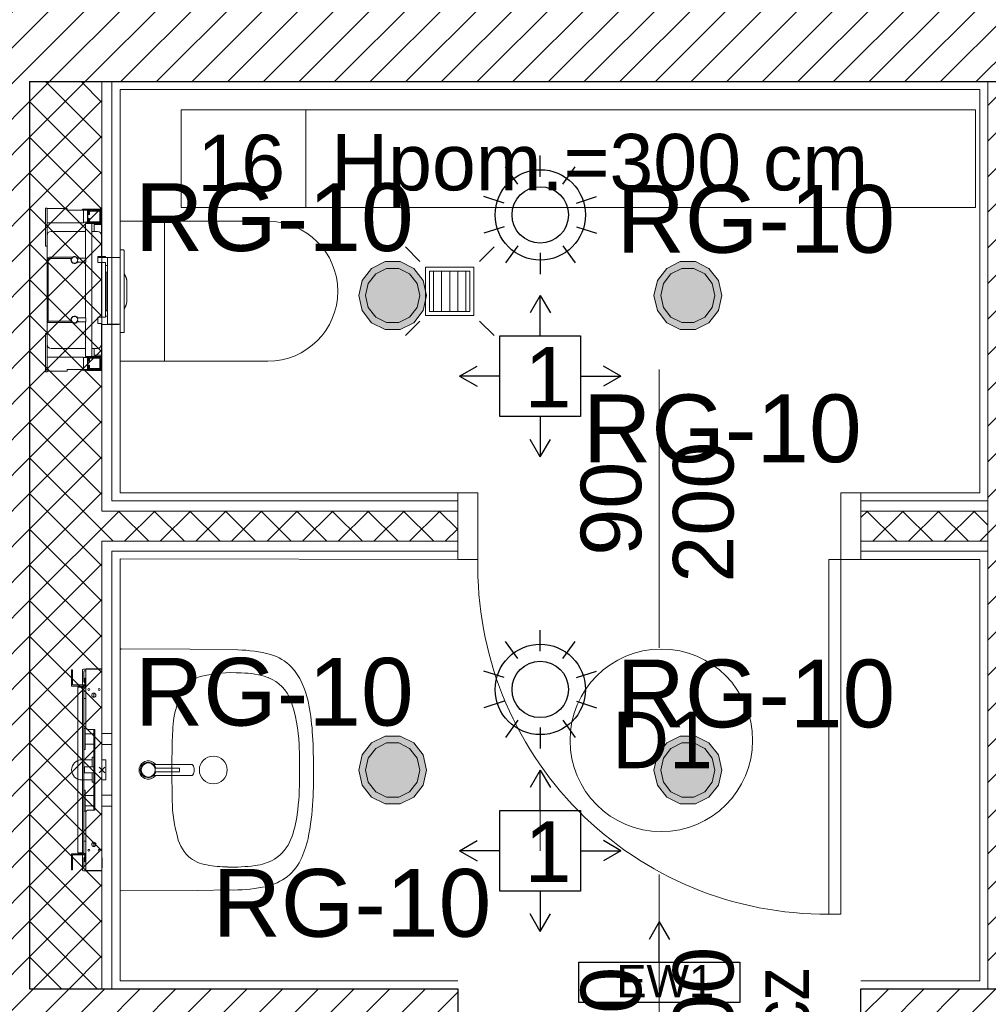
# Model space of a CAD drawing. Header units: metres. Extents: x -29 to 15534, y -4326 to 1447.
# Tile 33 of 48: x 12071 to 12312, y -1369 to -1124. Entities that reach past the tile are written whole.
import ezdxf
from ezdxf.enums import TextEntityAlignment as Align

# ---------------------------------------------------------------- set-up
doc = ezdxf.new("R2010")
doc.units = ezdxf.units.M
doc.header["$MEASUREMENT"] = 0
doc.linetypes.add('DOT', pattern=[6.35, 0, -6.35])
doc.layers.get('0').update_dxf_attribs({"color": 8})
for name, color, linetype, lineweight in [('#elektryczne', 7, 'Continuous', 20), ('A_DRZWI', 8, 'Continuous', 5), ('A_HACZE', 8, 'Continuous', 5), ('A_OZACZENIE DRZWI', 8, 'Continuous', 13), ('A_OZNACZENIA OKIEN', 8, 'Continuous', 13), ('A_PROJEKTOWANE ŚCIANY MUROWANE NOŚNE', 8, 'Continuous', 30), ('A_SCIANY DZIALOWE', 8, 'Continuous', 15), ('A_SCIANY DZIALOWE GK', 8, 'Continuous', 5), ('A_TABELKI POM.', 8, 'Continuous', 20), ('A_TYNK', 8, 'Continuous', 5), ('A_WYMIARY WEWNETRZNE', 8, 'Continuous', 18), ('A_WYPOSAZENIE', 8, 'Continuous', 5), ('A_WYPOSAŻENIE SANITARNE', 8, 'Continuous', 5), ('EB_obwody', 8, 'Continuous', 13), ('EB_oprawy awaryjne', 40, 'Continuous', 30), ('EB_oświetlenie sprzęt', 1, 'Continuous', 30), ('GEB-BEZUG', 8, 'Continuous', 25)]:
    doc.layers.add(name, color=color, linetype=linetype, lineweight=lineweight)
for name, color, linetype in [('A_PPOŻ', 8, 'Continuous'), ('rexp_Lum_Custom_Labels', 7, 'Continuous'), ('rexp_Lum_Labels', 7, 'Continuous'), ('rexp_Oprawy', 7, 'Continuous')]:
    doc.layers.add(name, color=color, linetype=linetype)
doc.styles.add('ARIAL', font='arial.ttf')
doc.styles.add('m1_romans', font='romans.shx', dxfattribs={"width": 0.8})
doc.styles.add('opisy okien', font='txt', dxfattribs={"height": 15})
doc.styles.get("Standard").update_dxf_attribs({"font": 'txt.shx'})
pattern_1 = [(135, (14464.78, -9e-13), (-4.419417, -4.419417), []), (225, (14464.78, -9e-13), (4.419417, -4.419417), [])]

# ---------------------------------------------------------------- blocks, each defined once
blk = doc.blocks.new('kratka ściekowa')
at = {"layer": 'A_WYPOSAŻENIE SANITARNE'}
for p, q in [((-5, 4), (5, 4)), ((-5, 2), (5, 2)), ((-5, 0), (5, 0)), ((-5, -2), (5, -2)), ((-5, -4), (5, -4))]:
    blk.add_line(p, q, dxfattribs=at)
at = {"layer": 'A_WYPOSAŻENIE SANITARNE', "lineweight": 5}
for points in [[(-11, 11), (-7.41, 7.41)], [(11, 11), (7.41, 7.41)], [(-6, 6), (-6, -6), (6, -6), (6, 6), (-6, 6)], [(-11, -11), (-7.41, -7.41)], [(11, -11), (7.41, -7.41)]]:
    blk.add_lwpolyline(points, dxfattribs=at)
blk.add_lwpolyline([(-5, 5), (-5, -5), (5, -5), (5, 5)], close=True, dxfattribs=at)
blk = doc.blocks.new('stelarz pod wc')
at = {"layer": 'A_WYPOSAŻENIE SANITARNE', "lineweight": 9}
for p, q in [((-13.55, 20.02), (-13.55, 10.52)), ((-8.75, 20.02), (-13.55, 20.02)), ((-13.5, 20), (-13.5, 16.5)), ((-10, 20), (-13.5, 20)), ((-13.35, 19.85), (-13.35, 16.65)), ((-10.15, 19.85), (-13.35, 19.85)), ((-13.3, 19.7), (-13.3, 16.7)), ((-10.3, 19.7), (-13.3, 19.7)), ((-10.3, 18.7), (-10.3, 19.7)), ((-10.15, 16.65), (-10.15, 19.85)), ((-10, 16.5), (-10, 20)), ((-9, 19.75), (-10, 19.75)), ((-9, 19.75), (-9, 16.65)), ((-9, 19.75), (-5, 19.75)), ((-8.75, 19.75), (-8.75, 20.02)), ((-5, 20.15), (0, 20.15)), ((-5, 19.75), (-5, 20.15)), ((0.4, 20.3), (0, 20.3)), ((0, 20.3), (0, 10.8)), ((0.4, 20.3), (0.4, 10.8)), ((-13.1, 19.5), (-10.5, 19.5)), ((-13.1, 16.9), (-13.1, 19.5)), ((-10.5, 19.5), (-10.5, 18.7)), ((-10.5, 18.7), (-10.3, 18.7)), ((-10.5, 17.7), (-10.5, 16.9)), ((-10.3, 17.7), (-10.5, 17.7)), ((-10.3, 16.7), (-10.3, 17.7)), ((-13.5, 16.5), (-10, 16.5)), ((-13.5, 16.2), (-13.5, 16.5)), ((-13.5, 13.5), (-13.5, 16.2)), ((-11.7, 16.2), (-13.5, 16.2)), ((-13.35, 16.65), (-10.15, 16.65)), ((-13.3, 16.7), (-10.3, 16.7)), ((-10.5, 16.9), (-13.1, 16.9)), ((-11.7, 14.5), (-11.7, 16.5)), ((-11.1, -16.5), (-11.1, 16.5)), ((-9, 16.75), (-10, 16.75)), ((-9.5, 16.5), (-10, 16.5)), ((-9.5, 7.9), (-9.5, 16.5)), ((-9, 16.65), (0, 16.65)), ((0, 16.65), (0, 15.5)), ((0, 13.5), (0, 15.5)), ((-13.5, 8.3), (-13.5, 13.5)), ((-12.5, 14.5), (-11.1, 14.5)), ((-9.5, 14.5), (-1, 14.5)), ((0, 13.5), (0, 7.6)), ((-18.1, 9.94), (-18.9, 9.94)), ((-18.1, 9.91), (-18.1, 9.94)), ((-18.1, 9.91), (-18.1, 9.11)), ((-13.55, 10.52), (-13.5, 10.52)), ((0.4, 10.8), (0, 10.8)), ((-19.1, 9.71), (-19.1, 9.74)), ((-19.1, 9.11), (-19.1, 9.71)), ((-19.1, -9.79), (-19.1, 9.11)), ((-18.1, -9.79), (-18.1, 9.11)), ((-17.67, 7.99), (-18.1, 7.99)), ((-17.63, 8.02), (-17.68, 7.97)), ((-12.6, 8.02), (-17.63, 8.02)), ((-17.63, 8.02), (-17.63, 7.97)), ((-15, 7.96), (-15, 7.97)), ((-15, 7.96), (-15, 7.66)), ((-15, -8.35), (-15, 7.66)), ((-14.5, 8.3), (-13.5, 8.3)), ((-14.5, 8.02), (-14.5, 8.3)), ((-12.6, 8.3), (-13.5, 8.3)), ((-13.5, 8.3), (-13.5, 8.02)), ((-12.6, 6.8), (-12.6, 8.3)), ((-9.6, 7.9), (-9.6, 6.9)), ((-7.81, 7.9), (-9.6, 7.9)), ((-6.2, 8.1), (-6.2, 8.07)), ((-0.5, 8.1), (-6.2, 8.1)), ((-6.2, 7.93), (-6.2, 7.8)), ((-6.2, 7.8), (-6.11, 7.8)), ((-5.99, 7.8), (-0.3, 7.8)), ((-0.3, 7.8), (-0.3, -7.8)), ((0, -7.6), (0, 7.6)), ((-15, 6.02), (-14.5, 6.02)), ((-14.5, -6.8), (-14.5, 6.8)), ((-14.5, 6.8), (-13.5, 6.8)), ((-13.5, 6.8), (-12.6, 6.8)), ((-13.5, -6.8), (-13.5, 6.8)), ((-9.6, 6.9), (-7.81, 6.9)), ((-9.5, -6.9), (-9.5, 6.9)), ((-14.8, 4.43), (-15, 4.43)), ((-14.5, 4.43), (-14.8, 4.43)), ((-14.8, 4.43), (-14.8, -5.17)), ((-14.8, 4.43), (-14.8, -5.17)), ((-19.8, 1.8), (-19.8, 1.87)), ((-19.8, 1.77), (-19.8, 1.8)), ((-19.8, -2.52), (-19.8, 1.77)), ((-19.8, -2.55), (-19.8, -2.52)), ((-19.8, -2.61), (-19.8, -2.55)), ((-15, -5.17), (-14.8, -5.17)), ((-14.5, -6.55), (-15, -6.55)), ((-14.8, -5.17), (-14.5, -5.17)), ((-14.5, -6.8), (-13.5, -6.8)), ((-13.5, -6.8), (-12.6, -6.8)), ((-12.6, -8.3), (-12.6, -6.8)), ((-9.6, -7.9), (-9.6, -6.9)), ((-9.6, -6.9), (-7.81, -6.9)), ((-15, -8.49), (-18.1, -8.49)), ((-15, -8.53), (-18.1, -8.53)), ((-17.75, -8.53), (-17.73, -8.55)), ((-17.73, -8.53), (-17.73, -8.55)), ((-17.73, -8.55), (-13.5, -8.55)), ((-15, -8.35), (-15, -8.49)), ((-15, -8.49), (-15, -8.53)), ((-13.5, -13.5), (-13.5, -8.3)), ((-12.6, -8.3), (-13.5, -8.3)), ((-7.81, -7.9), (-9.6, -7.9)), ((-9.5, -16.5), (-9.5, -7.9)), ((-6.11, -7.8), (-6.2, -7.8)), ((-6.2, -7.8), (-6.2, -7.93)), ((-6.2, -8.07), (-6.2, -8.1)), ((-6.2, -8.1), (-0.5, -8.1)), ((-0.3, -7.8), (-5.99, -7.8)), ((0, -7.6), (0, -13.5)), ((-19.1, -10.39), (-19.1, -9.79)), ((-18.1, -10.59), (-18.9, -10.59)), ((-18.1, -9.79), (-18.1, -10.59)), ((0.4, -10.8), (0, -10.8)), ((0, -10.8), (0, -20.3)), ((0.4, -10.8), (0.4, -20.3)), ((-13.5, -16.2), (-13.5, -13.5)), ((-11.1, -14.5), (-12.5, -14.5)), ((-11.7, -16.5), (-11.7, -14.5)), ((-1, -14.5), (-9.5, -14.5)), ((0, -15.5), (0, -13.5)), ((-13.5, -16.2), (-11.7, -16.2)), ((-13.5, -16.5), (-13.5, -16.2)), ((-13.5, -16.5), (-13.5, -20)), ((-10, -16.5), (-13.5, -16.5)), ((-13.35, -16.65), (-13.35, -19.85)), ((-10.15, -16.65), (-13.35, -16.65)), ((-13.3, -16.7), (-13.3, -19.7)), ((-10.3, -16.7), (-13.3, -16.7)), ((-13.1, -19.5), (-13.1, -16.9)), ((-13.1, -16.9), (-10.5, -16.9)), ((-10.5, -16.9), (-10.5, -17.7)), ((-10.3, -17.7), (-10.3, -16.7)), ((-10.15, -19.85), (-10.15, -16.65)), ((-9.5, -16.5), (-10, -16.5)), ((-10, -20), (-10, -16.5)), ((-9, -16.75), (-10, -16.75)), ((-9, -16.65), (0, -16.65)), ((-9, -19.75), (-9, -16.65)), ((0, -15.5), (0, -16.65)), ((-10.5, -19.5), (-13.1, -19.5)), ((-10.5, -17.7), (-10.3, -17.7)), ((-10.5, -18.7), (-10.5, -19.5)), ((-10.3, -18.7), (-10.5, -18.7)), ((-10.3, -19.7), (-10.3, -18.7)), ((-13.5, -20), (-10, -20)), ((-13.35, -19.85), (-10.15, -19.85)), ((-13.3, -19.7), (-10.3, -19.7)), ((-9, -19.75), (-10, -19.75)), ((-9.7, -19.75), (-10, -19.75)), ((-10, -20), (-9.95, -20)), ((-9.95, -20), (-9.7, -19.75)), ((-9.85, -19.9), (-8.7, -19.9)), ((-9, -19.75), (-5, -19.75)), ((-8.7, -19.9), (-8.7, -19.75)), ((-5, -19.75), (-5, -20.15)), ((-5, -20.15), (0, -20.15)), ((0.4, -20.3), (0, -20.3))]:
    blk.add_line(p, q, dxfattribs=at)
at = {"layer": 'A_WYPOSAŻENIE SANITARNE', "lineweight": 9, "flags": 128}
blk.add_lwpolyline([(-19.8, -2.55), (-19.8, -2.57), (-19.8, -2.59)], dxfattribs=at)
at = {"layer": 'A_WYPOSAŻENIE SANITARNE', "lineweight": 9}
for centre, radius, start, end in [((-12.5, 13.5), 1, 90, 180), ((-1, 13.5), 1, 0, 90), ((-18.9, 9.74), 0.2, 89.9998, 179.9999), ((-7.81, 7.6), 0.3, 45.0482, 90), ((-6.8, 7.4), 0.9, 48.1897, 152.734), ((-6.8, 7.4), 0.8, 41.4096, 30), ((-6.8, 7.4), 0.9, 207.266, 26.3878), ((-0.5, 7.6), 0.5, 0, 90), ((-7.81, 7.2), 0.3, 270, 314.9518), ((-15.8, 1.87), 4, 145.5885, 180), ((-16.39, 1.83), 3.41, 142.6467, 180.5225), ((-16.41, 1.8), 3.39, 142.5127, 180.557), ((-16.39, -2.55), 3.41, 179.4571, 217.3947), ((-15.8, -2.61), 4, 180, 180.6505), ((-15.8, -2.61), 4, 183.5283, 214.4115), ((-16.76, -2.8), 2.99, 191.7106, 218.4469), ((-7.81, -7.2), 0.3, 45.0482, 90), ((-6.8, -7.4), 0.9, 333.6122, 152.734), ((-6.8, -7.4), 0.8, 330, 318.5904), ((-7.81, -7.6), 0.3, 270, 314.9518), ((-6.8, -7.4), 0.9, 207.266, 311.8103), ((-0.5, -7.6), 0.5, 270, 0), ((-18.9, -10.39), 0.2, 179.9998, 270.0006), ((-12.5, -13.5), 1, 180, 270), ((-1, -13.5), 1, 270, 0)]:
    blk.add_arc(centre, radius, start, end, dxfattribs=at)
blk = doc.blocks.new('Einfügepunkt')
at = {"layer": 'GEB-BEZUG'}
for p, q in [((-7.1, -7.1), (7.1, 7.1)), ((-7.1, 7.1), (7.1, -7.1))]:
    blk.add_line(p, q, dxfattribs=at)
blk = doc.blocks.new('A$C2D8211EF')
at = {"layer": 'A_WYPOSAŻENIE SANITARNE', "ltscale": 25}
for p, q in [((0, 24.95), (3.95, 24.95)), ((0, -24.95), (0, 24.95)), ((0.35, 25.05), (0.82, 25.05)), ((0.82, 25.05), (2.38, 25.05)), ((0.82, 24.95), (0.82, 25.05)), ((2.38, 25.05), (2.38, 24.95)), ((2.38, 25.05), (3.65, 25.05)), ((3.83, 25), (4.6, 25)), ((3.95, 24.95), (3.95, 10.4)), ((4, 24.7), (4, 21.4)), ((4, 24.6), (4.2, 24.6)), ((4.85, 24.75), (4.85, 21.05)), ((7.25, 24.3), (7.25, 24.8)), ((7.25, 24.8), (7.5, 24.8)), ((7.5, 24.8), (7.5, 24.3)), ((-0.1, 21.8), (-0.1, 24.3)), ((-0.1, 24.3), (0, 24.3)), ((4.2, 22.77), (4, 22.77)), ((4.2, 21.17), (4.2, 22.77)), ((4.45, 24.35), (4.45, 21.85)), ((7.5, 24.3), (7.25, 24.3)), ((7.25, 24.3), (7.25, 21.05)), ((7.5, 20.8), (7.5, 24.3)), ((-0.1, 21.8), (0, 21.8)), ((3.96, 21.05), (3.95, 21.05)), ((4.25, 20.75), (3.95, 20.75)), ((4, 21.4), (4, 21.17)), ((4.25, 20.95), (4.13, 20.95)), ((7.25, 21.05), (4.18, 21.05)), ((4.7, 20.95), (4.25, 20.95)), ((4.25, 20.95), (4.25, 20.75)), ((4.25, 20.75), (4.5, 20.75)), ((4.5, 20.75), (4.5, 20.62)), ((4.5, 20.62), (4.5, 8.86)), ((4.8, 20.55), (4.53, 20.55)), ((4.7, 20.75), (4.7, 20.95)), ((4.7, 20.8), (7.5, 20.8)), ((4.7, 20.62), (4.7, 20.75)), ((4.8, 20.55), (4.8, 20.55)), ((4.8, 20.55), (6, 20.55)), ((4.8, -20.55), (4.8, 20.55)), ((4.85, 20.8), (4.85, 20.55)), ((6, -20.55), (6, 20.55)), ((2, 17.97), (2, 19.02)), ((2.39, 18.15), (2, 18.15)), ((4.5, 17.7), (3.95, 17.7)), ((3.55, 10), (1.75, 10)), ((1.75, 10), (1.75, -10)), ((2, -10), (2, 10)), ((4.15, 10.25), (4.15, 5.05)), ((4.5, 10.25), (4.15, 10.25)), ((-2.5, 9), (-2.5, 6.3)), ((-2.5, 9), (0, 9)), ((4.15, 8.95), (2, 8.95)), ((4.5, 6.44), (4.5, 8.86)), ((-2.5, 6.3), (0, 6.3)), ((4.15, 6.35), (2, 6.35)), ((4.5, 5.05), (4.15, 5.05)), ((4.5, 6.44), (4.5, -6.44)), ((-1, -2.51), (-1, 2.51)), ((-1, 2.51), (0, 2.51)), ((2.4, 3.04), (2, 3.04)), ((2.4, 0.75), (2.4, 3.04)), ((2.4, 2.51), (3.98, 2.51)), ((3.98, 2.51), (4.5, 2.51)), ((4.49, 2.51), (4.99, 2.51)), ((2, 0.75), (4.1, 0.75)), ((4.1, 0.75), (4.3, 0.75)), ((4.3, 0.75), (4.3, 0.2)), ((4.5, 0.75), (4.3, 0.75)), ((4.5, 0.2), (4.3, 0.2)), ((4.3, 0.2), (4.3, -0.2)), ((4.1, -0.75), (2, -0.75)), ((2.4, -3.15), (2.4, -0.75)), ((4.3, -0.75), (4.1, -0.75)), ((4.3, -0.2), (4.5, -0.2)), ((4.3, -0.2), (4.3, -0.75)), ((4.3, -0.75), (4.5, -0.75)), ((-1, -2.51), (0, -2.51)), ((2.4, -3.15), (2, -3.15)), ((2.4, -2.51), (3.98, -2.51)), ((4.5, -2.51), (3.98, -2.51)), ((4.99, -2.51), (4.49, -2.51)), ((-2.5, -6.3), (-2.5, -9)), ((-2.5, -6.3), (0, -6.3)), ((4.15, -6.35), (2, -6.35)), ((4.15, -5.05), (4.15, -10.25)), ((4.5, -5.05), (4.15, -5.05)), ((4.5, -8.86), (4.5, -6.44)), ((-2.5, -9), (0, -9)), ((4.15, -8.95), (2, -8.95)), ((4.5, -8.86), (4.5, -20.62)), ((1.75, -10), (3.55, -10)), ((3.95, -10.4), (3.95, -24.95)), ((4.5, -10.25), (4.15, -10.25)), ((2, -19.03), (2, -17.98)), ((2.39, -18.15), (2, -18.15)), ((4.5, -17.7), (3.95, -17.7)), ((4.25, -20.75), (3.95, -20.75)), ((3.95, -21.05), (3.96, -21.05)), ((4, -21.17), (4, -21.4)), ((4, -24.7), (4, -21.4)), ((4.25, -20.95), (4.13, -20.95)), ((4.18, -21.05), (7.25, -21.05)), ((4.2, -22.78), (4.2, -21.17)), ((4.25, -20.75), (4.5, -20.75)), ((4.25, -20.95), (4.25, -20.75)), ((4.25, -20.95), (4.7, -20.95)), ((4.45, -24.35), (4.45, -21.85)), ((4.5, -20.62), (4.5, -20.75)), ((4.53, -20.55), (4.8, -20.55)), ((4.7, -20.75), (4.7, -20.62)), ((4.7, -20.95), (4.7, -20.75)), ((7.5, -20.8), (4.7, -20.8)), ((4.8, -20.55), (4.8, -20.55)), ((6, -20.55), (4.8, -20.55)), ((4.85, -20.8), (4.85, -20.55)), ((4.85, -24.75), (4.85, -21.05)), ((7.25, -21.05), (7.25, -24.3)), ((7.5, -24.3), (7.5, -20.8)), ((4, -22.78), (4.2, -22.78)), ((7.25, -24.8), (7.25, -24.3)), ((7.25, -24.3), (7.5, -24.3)), ((7.5, -24.3), (7.5, -24.8)), ((3.95, -24.95), (0, -24.95)), ((0.35, -25.05), (0.82, -25.05)), ((0.82, -24.95), (0.82, -25.05)), ((0.82, -25.05), (2.38, -25.05)), ((2.38, -25.05), (2.38, -24.95)), ((2.38, -25.05), (3.65, -25.05)), ((3.83, -25), (4.6, -25)), ((4, -24.6), (4.2, -24.6)), ((7.5, -24.8), (7.25, -24.8))]:
    blk.add_line(p, q, dxfattribs=at)
for centre, radius in [((0.65, 19.95), 0.235), ((3.25, 19.95), 0.235), ((2, 18.5), 0.525), ((2, -18.5), 0.525), ((0.65, -19.95), 0.235), ((3.25, -19.95), 0.235)]:
    blk.add_circle(centre, radius, dxfattribs=at)
for centre, radius, start, end in [((0.35, 24.7), 0.35, 90, 134.4153), ((3.65, 24.7), 0.35, 45.5847, 90), ((3.65, 24.7), 0.35, 0, 31.0027), ((4.2, 24.35), 0.25, 0, 90), ((4.6, 24.75), 0.25, 0, 90), ((3.65, 21.4), 0.35, 328.9973, 0), ((3.8, 21.17), 0.2, 318.5904, 0), ((3.8, 21.17), 0.4, 292.0243, 0), ((4.2, 21.85), 0.25, 270, 0), ((3.55, 10.4), 0.4, 270, 0), ((2.7, 7.65), 1.35, 74.3575, 105.6425), ((2.7, 7.65), 1.35, 254.3575, 285.6425), ((4.99, 0), 2.51, 270, 90), ((2.7, -7.65), 1.35, 74.3575, 105.6425), ((2.7, -7.65), 1.35, 254.3575, 285.6425), ((3.55, -10.4), 0.4, 0, 90), ((3.8, -21.17), 0.4, 0, 67.9757), ((3.8, -21.17), 0.2, 0, 41.4096), ((3.65, -21.4), 0.35, 0, 31.0027), ((4.2, -21.85), 0.25, 0, 90), ((4.2, -24.35), 0.25, 270, 0), ((0.35, -24.7), 0.35, 225.5847, 270), ((3.65, -24.7), 0.35, 270, 314.4153), ((3.65, -24.7), 0.35, 328.9973, 0), ((4.6, -24.75), 0.25, 270, 0)]:
    blk.add_arc(centre, radius, start, end, dxfattribs=at)
for points, knots in [([(4.5, 20.62), (4.5, 20.61), (4.5, 20.61), (4.5, 20.59), (4.5, 20.57), (4.51, 20.55), (4.52, 20.55), (4.53, 20.55)], [0.8733726, 0.8733726, 0.8733726, 0.8733726, 0.8857825, 0.8857825, 0.9638557, 0.9638557, 1.041929, 1.041929, 1.041929, 1.041929]), ([(4.8, 20.55), (4.8, 20.55), (4.8, 20.55), (4.78, 20.55), (4.76, 20.55), (4.74, 20.56), (4.73, 20.56), (4.72, 20.57), (4.71, 20.57), (4.7, 20.59), (4.7, 20.59), (4.7, 20.61), (4.7, 20.61), (4.7, 20.62)], [0.0488109, 0.0488109, 0.0488109, 0.0488109, 0.0517843, 0.0517843, 0.1035686, 0.1035686, 0.1479401, 0.1479401, 0.1842386, 0.1842386, 0.2205371, 0.2205371, 0.2428288, 0.2428288, 0.2428288, 0.2428288]), ([(4.53, -20.55), (4.52, -20.55), (4.51, -20.55), (4.5, -20.57), (4.5, -20.59), (4.5, -20.61), (4.5, -20.61), (4.5, -20.62)], [0.4279712, 0.4279712, 0.4279712, 0.4279712, 0.5060445, 0.5060445, 0.5841177, 0.5841177, 0.5965276, 0.5965276, 0.5965276, 0.5965276]), ([(4.7, -20.62), (4.7, -20.61), (4.7, -20.61), (4.7, -20.59), (4.7, -20.59), (4.71, -20.57), (4.72, -20.57), (4.73, -20.56), (4.74, -20.56), (4.76, -20.55), (4.78, -20.55), (4.8, -20.55), (4.8, -20.55), (4.8, -20.55)], [1.2872856, 1.2872856, 1.2872856, 1.2872856, 1.3095774, 1.3095774, 1.3458759, 1.3458759, 1.3821744, 1.3821744, 1.4265459, 1.4265459, 1.4783302, 1.4783302, 1.4813035, 1.4813035, 1.4813035, 1.4813035])]:
    blk.add_open_spline(points, degree=3, knots=knots, dxfattribs=at)
at = {"layer": 'A_WYPOSAŻENIE SANITARNE', "ltscale": 25, "extrusion": (0, 0, -1), "xscale": 0.1, "yscale": 0.1, "zscale": -0.1, "rotation": 90}
blk.add_blockref('Einfügepunkt', (0, 0), dxfattribs=at)
blk = doc.blocks.new('A$C7435010B')
at = {"layer": 'A_WYPOSAZENIE'}
blk.add_line((11, -17.35), (11, 17.35), dxfattribs=at)
blk.add_lwpolyline([(36.65, -17.35), (0, -17.35), (0, 17.35), (36.65, 17.35)], dxfattribs=at)
blk.add_arc((36.65, 0), 17.35, 270, 90, dxfattribs=at)
blk = doc.blocks.new('A$C43952B58')
at = {"layer": 'A_WYPOSAŻENIE SANITARNE'}
blk.add_lwpolyline([(-0.2999, -0.003), (-0.2992, -0.1738), (-0.2975, -0.2924, 0.063572), (-0.286, -0.3734, 0.125895), (-0.2557, -0.4248, 0.132807), (-0.17, -0.4662, 0.036112), (-0.0948, -0.4768, 0.02908), (0.0759, -0.4781, 0.042415), (0.17, -0.4662, 0.0602), (0.2241, -0.4474, 0.124625), (0.2685, -0.4096, 0.106366), (0.2912, -0.3536, 0.048009), (0.2979, -0.2718), (0.299, -0.1928), (0.2999, -0.003, 0.393668), (0.2971, 0), (-0.2971, 0, 0.4379)], format="xyb", close=True, dxfattribs=at)
for centre, radius in [((0.0003, -0.07), 0.0175), ((0.0003, -0.2312), 0.0345)]:
    blk.add_circle(centre, radius, dxfattribs=at)
for centre, radius, start, end in [((-0.0328, -0.5787), 0.4556, 102.2469, 110.0303), ((-0.0515, -0.8609), 0.7316, 91.0213, 96.1094), ((0.0086, -3.4074), 3.2788, 90.1502, 91.2787), ((-0.0086, -3.4074), 3.2788, 88.7213, 89.8498), ((0.0722, -0.4604), 0.3311, 74.902, 91.3153), ((0.1418, -0.2436), 0.1042, 45.2557, 80.8052), ((-0.1583, -0.2206), 0.0764, 113.5436, 163.3802), ((0.147, -0.2278), 0.0896, 7.9719, 40.5353), ((0.0908, -0.2787), 0.332, 166.0688, 183.8025), ((-0.119, -0.2767), 0.36, 1.6171, 9.8018), ((-0.1647, -0.2798), 0.4058, 352.2085, 1.8797), ((-0.0299, -0.2981), 0.2106, 180.7157, 199.2933), ((0.1102, -0.3191), 0.1281, 330.1735, 352.9635), ((-0.1369, -0.3315), 0.0987, 201.5082, 249.1819), ((0.1364, -0.3307), 0.0996, 290.9049, 328.4615), ((-0.0526, -0.0822), 0.3618, 250.7441, 268.3174), ((0.0182, 0.2791), 0.7244, 269.8124, 277.3209), ((0.0799, -0.1896), 0.2516, 276.9938, 291.4663), ((-0.0026, 0.7483), 1.1937, 267.0886, 270.8844)]:
    blk.add_arc(centre, radius, start, end, dxfattribs=at)
blk = doc.blocks.new('A$C039B3B08')
at = {"linetype": 'Continuous'}
for p, q in [((-0.021435, 0.008129), (-0.022757, 0.002763)), ((-0.022757, 0.002763), (-0.022757, -0.002763)), ((-0.018866, 0.013023), (-0.021435, 0.008129)), ((-0.015202, 0.017159), (-0.018866, 0.013023)), ((-0.018861, 0.00229), (-0.018861, -0.00229)), ((-0.018281, 0.005275), (-0.018771, 0.001096)), ((-0.018771, 0.001096), (-0.018324, -0.002832)), ((-0.018067, 0.005226), (-0.018552, 0.001095)), ((-0.018552, 0.001095), (-0.01811, -0.002783)), ((-0.016903, 0.009248), (-0.018281, 0.005275)), ((-0.016704, 0.009153), (-0.018067, 0.005226)), ((-0.014688, 0.012808), (-0.016903, 0.009248)), ((-0.014516, 0.012672), (-0.016704, 0.009153)), ((-0.010653, 0.020299), (-0.015202, 0.017159)), ((-0.011738, 0.015805), (-0.014688, 0.012808)), ((-0.0116, 0.015634), (-0.014516, 0.012672)), ((-0.00819, 0.018061), (-0.011738, 0.015805)), ((-0.008094, 0.017863), (-0.0116, 0.015634)), ((-0.005486, 0.022258), (-0.010653, 0.020299)), ((-0.004229, 0.019457), (-0.00819, 0.018061)), ((-0.004179, 0.019243), (-0.008094, 0.017863)), ((0, 0.022926), (-0.005486, 0.022258)), ((-0.00006, 0.019934), (-0.004229, 0.019457)), ((-0.00006, 0.019714), (-0.004179, 0.019243)), ((0.004109, 0.019457), (-0.00006, 0.019934)), ((0.00406, 0.019243), (-0.00006, 0.019714)), ((0.005486, 0.022258), (0, 0.022926)), ((0.007975, 0.017863), (0.00406, 0.019243)), ((0.008071, 0.018061), (0.004109, 0.019457)), ((0.010653, 0.020298), (0.005486, 0.022258)), ((0.011481, 0.015634), (0.007975, 0.017863)), ((0.011619, 0.015805), (0.008071, 0.018061)), ((0.015202, 0.017159), (0.010653, 0.020298)), ((0.014396, 0.012672), (0.011481, 0.015634)), ((0.014569, 0.012808), (0.011619, 0.015805)), ((0.016585, 0.009153), (0.014396, 0.012672)), ((0.016783, 0.009248), (0.014569, 0.012808)), ((0.018866, 0.013023), (0.015202, 0.017159)), ((0.017948, 0.005226), (0.016585, 0.009153)), ((0.018162, 0.005275), (0.016783, 0.009248)), ((0.018861, 0.00229), (0.017765, 0.006737)), ((0.018432, 0.001095), (0.017948, 0.005226)), ((0.017991, -0.002783), (0.018432, 0.001095)), ((0.018652, 0.001096), (0.018162, 0.005275)), ((0.018205, -0.002832), (0.018652, 0.001096)), ((0.018861, -0.00229), (0.018861, 0.00229)), ((0.021435, 0.008129), (0.018866, 0.013023)), ((0.022757, 0.002763), (0.021435, 0.008129)), ((0.022757, -0.002764), (0.022757, 0.002763)), ((-0.022757, -0.002763), (-0.021435, -0.008129)), ((-0.021435, -0.008129), (-0.018866, -0.013023)), ((-0.018866, -0.013023), (-0.015202, -0.017159)), ((-0.018861, -0.00229), (-0.017765, -0.006738)), ((-0.018324, -0.002832), (-0.016899, -0.006973)), ((-0.01811, -0.002783), (-0.016703, -0.006871)), ((-0.017765, -0.006738), (-0.015637, -0.010794)), ((-0.016899, -0.006973), (-0.014377, -0.010681)), ((-0.016899, -0.006973), (-0.014549, -0.010681)), ((-0.016899, -0.006973), (-0.014454, -0.010681)), ((-0.016899, -0.006973), (-0.014296, -0.010681)), ((-0.016899, -0.006973), (-0.014238, -0.010681)), ((-0.016899, -0.006973), (-0.014554, -0.010681)), ((-0.016703, -0.006871), (-0.01407, -0.010541)), ((-0.015637, -0.010794), (-0.012599, -0.014222)), ((-0.015637, -0.010794), (-0.014826, -0.011883)), ((-0.015637, -0.010794), (-0.01427, -0.012541)), ((-0.015202, -0.017159), (-0.013997, -0.017991)), ((-0.014826, -0.011883), (-0.01441, -0.012607)), ((-0.014454, -0.010681), (-0.011546, -0.013687)), ((-0.01441, -0.012607), (-0.014113, -0.013377)), ((-0.014238, -0.010681), (-0.011372, -0.013687)), ((-0.014113, -0.013377), (-0.013997, -0.014204)), ((-0.01407, -0.010541), (-0.011235, -0.013515)), ((-0.013997, -0.015443), (-0.014, -0.10606)), ((-0.013997, -0.014204), (-0.013997, -0.015443)), ((-0.00883, -0.016824), (-0.012599, -0.014222)), ((-0.011546, -0.013687), (-0.007532, -0.015978)), ((-0.011397, -0.013687), (-0.007532, -0.015978)), ((-0.011372, -0.013687), (-0.007532, -0.015978)), ((-0.011235, -0.013515), (-0.007434, -0.015782)), ((-0.009314, -0.01656), (-0.009267, -0.016586)), ((-0.009267, -0.016586), (-0.008861, -0.016807)), ((-0.008861, -0.016807), (-0.006035, -0.017986)), ((-0.00883, -0.016824), (-0.005639, -0.018107)), ((-0.006416, -0.016462), (-0.007532, -0.015978)), ((-0.007532, -0.015978), (-0.006493, -0.016524)), ((-0.007532, -0.015978), (-0.006416, -0.016462)), ((-0.007532, -0.015978), (-0.006405, -0.016458)), ((-0.007434, -0.015782), (-0.00626, -0.016284)), ((-0.006493, -0.016524), (-0.005457, -0.017084)), ((-0.006405, -0.016458), (-0.005356, -0.017046)), ((-0.00626, -0.016284), (-0.00517, -0.016905)), ((-0.006035, -0.017986), (-0.00567, -0.018098)), ((-0.005457, -0.017084), (-0.004685, -0.017966)), ((-0.005356, -0.017046), (-0.004672, -0.01791)), ((-0.00517, -0.016905), (-0.00446, -0.01781)), ((-0.004713, -0.017923), (-0.004537, -0.019059)), ((-0.004672, -0.01791), (-0.004489, -0.01905)), ((-0.004537, -0.019059), (-0.004553, -0.020281)), ((-0.004553, -0.020281), (-0.004549, -0.02562)), ((-0.004489, -0.01905), (-0.004504, -0.020281)), ((-0.004504, -0.020281), (-0.0045, -0.025625)), ((-0.00446, -0.01781), (-0.00427, -0.018999)), ((-0.004286, -0.020281), (-0.00427, -0.018999)), ((-0.004286, -0.020281), (-0.004282, -0.025625)), ((0.00415, -0.018999), (0.00434, -0.01781)), ((0.00415, -0.018999), (0.004166, -0.020281)), ((0.004162, -0.025625), (0.004166, -0.020281)), ((0.00434, -0.01781), (0.00505, -0.016905)), ((0.004552, -0.01791), (0.004369, -0.01905)), ((0.004384, -0.020281), (0.004369, -0.01905)), ((0.00438, -0.025625), (0.004384, -0.020281)), ((0.004418, -0.019059), (0.004593, -0.017923)), ((0.004433, -0.020281), (0.004418, -0.019059)), ((0.004429, -0.02562), (0.004433, -0.020281)), ((0.004552, -0.01791), (0.005236, -0.017046)), ((0.004565, -0.017966), (0.005337, -0.017084)), ((0.00505, -0.016905), (0.00614, -0.016284)), ((0.005236, -0.017046), (0.006285, -0.016458)), ((0.005337, -0.017084), (0.006373, -0.016524)), ((0.005639, -0.018108), (0.00883, -0.016824)), ((0.00567, -0.018098), (0.006035, -0.017986)), ((0.006035, -0.017986), (0.008861, -0.016807)), ((0.00614, -0.016284), (0.007314, -0.015782)), ((0.006285, -0.016458), (0.007412, -0.015978)), ((0.007412, -0.015978), (0.006296, -0.016462)), ((0.006296, -0.016462), (0.007412, -0.015978)), ((0.006373, -0.016524), (0.007412, -0.015978)), ((0.007314, -0.015782), (0.011116, -0.013515)), ((0.007412, -0.015978), (0.011277, -0.013687)), ((0.007412, -0.015978), (0.011427, -0.013687)), ((0.007412, -0.015978), (0.011253, -0.013687)), ((0.012599, -0.014222), (0.00883, -0.016824)), ((0.008861, -0.016807), (0.009267, -0.016586)), ((0.009267, -0.016586), (0.009314, -0.01656)), ((0.011116, -0.013515), (0.01395, -0.010541)), ((0.011253, -0.013687), (0.014118, -0.010681)), ((0.011427, -0.013687), (0.014334, -0.010681)), ((0.012599, -0.014222), (0.015637, -0.010794)), ((0.01395, -0.010541), (0.016583, -0.006871)), ((0.013996, -0.014204), (0.014113, -0.013377)), ((0.013997, -0.015443), (0.013996, -0.014204)), ((0.013999, -0.10606), (0.013997, -0.015443)), ((0.013997, -0.017991), (0.015202, -0.017159)), ((0.014113, -0.013377), (0.01441, -0.012607)), ((0.014118, -0.010681), (0.016779, -0.006973)), ((0.014176, -0.010681), (0.016779, -0.006973)), ((0.014257, -0.010681), (0.016779, -0.006973)), ((0.01427, -0.012541), (0.015637, -0.010794)), ((0.01441, -0.012607), (0.014826, -0.011883)), ((0.014429, -0.010681), (0.016779, -0.006973)), ((0.014434, -0.010681), (0.016779, -0.006973)), ((0.014826, -0.011883), (0.015637, -0.010794)), ((0.015202, -0.017159), (0.018866, -0.013023)), ((0.015637, -0.010794), (0.017765, -0.006738)), ((0.016583, -0.006871), (0.017991, -0.002783)), ((0.016779, -0.006973), (0.018205, -0.002832)), ((0.017765, -0.006738), (0.018861, -0.00229)), ((0.018866, -0.013023), (0.021435, -0.00813)), ((0.021435, -0.00813), (0.022757, -0.002764)), ((-0.004549, -0.02562), (-0.004504, -0.077128)), ((-0.0045, -0.025625), (-0.004492, -0.077128)), ((-0.004274, -0.077128), (-0.004282, -0.025625)), ((0.004162, -0.025625), (0.004154, -0.077128)), ((0.004373, -0.077128), (0.00438, -0.025625)), ((0.004384, -0.077128), (0.004429, -0.02562)), ((-0.004492, -0.077128), (-0.004492, -0.077423)), ((-0.004492, -0.077423), (-0.004371, -0.0776)), ((-0.004371, -0.0776), (-0.004167, -0.077825)), ((-0.004274, -0.077128), (-0.004274, -0.077355)), ((-0.004274, -0.077355), (-0.004199, -0.077465)), ((-0.004199, -0.077465), (-0.00407, -0.077612)), ((-0.004167, -0.077825), (-0.004071, -0.077825)), ((-0.004071, -0.077825), (-0.00278, -0.077825)), ((-0.00398, -0.077614), (-0.00407, -0.077612)), ((-0.00398, -0.077614), (-0.002779, -0.077615)), ((-0.00278, -0.077825), (-0.00139, -0.077825)), ((-0.002779, -0.077615), (-0.001389, -0.077618)), ((-0.00139, -0.077825), (-0.00006, -0.077825)), ((-0.001389, -0.077618), (-0.00006, -0.07762)), ((-0.00006, -0.07762), (0.001269, -0.077618)), ((-0.00006, -0.077825), (0.00127, -0.077825)), ((0.001269, -0.077618), (0.002659, -0.077615)), ((0.00127, -0.077825), (0.00266, -0.077825)), ((0.002659, -0.077615), (0.00386, -0.077614)), ((0.00266, -0.077825), (0.003951, -0.077825)), ((0.003951, -0.077612), (0.00386, -0.077614)), ((0.003951, -0.077612), (0.004079, -0.077465)), ((0.003951, -0.077825), (0.004047, -0.077825)), ((0.004047, -0.077825), (0.004251, -0.0776)), ((0.004079, -0.077465), (0.004154, -0.077355)), ((0.004154, -0.077355), (0.004154, -0.077128)), ((0.004251, -0.0776), (0.004372, -0.077423)), ((0.004372, -0.077423), (0.004373, -0.077128)), ((-0.014, -0.10606), (-0.014, -0.107064)), ((-0.014, -0.107064), (-0.013523, -0.108876)), ((-0.013523, -0.108876), (-0.012124, -0.110564)), ((-0.012124, -0.110564), (-0.009899, -0.112015)), ((-0.009899, -0.112015), (-0.007, -0.113126)), ((-0.007, -0.113126), (-0.003623, -0.113826)), ((-0.003623, -0.113826), (0, -0.114064)), ((0, -0.114064), (0.003623, -0.113826)), ((0.003623, -0.113826), (0.007, -0.113126)), ((0.007, -0.113126), (0.009899, -0.112015)), ((0.009899, -0.112015), (0.012124, -0.110565)), ((0.012124, -0.110565), (0.013523, -0.108876)), ((0.013523, -0.108876), (0.013999, -0.107064)), ((0.013999, -0.107064), (0.013999, -0.10606))]:
    blk.add_line(p, q, dxfattribs=at)
blk = doc.blocks.new('A$C2DA918A7')
at = {"layer": 'A_OZACZENIE DRZWI'}
blk.add_line((-34.51, 0), (34.51, 0), dxfattribs=at)
at = {"layer": 'A_OZACZENIE DRZWI', "ltscale": 0.1, "style": 'm1_romans', "width": 0.8}
blk.add_attdef('SZEROKOSC', text='', height=10, rotation=360, dxfattribs=at).set_placement((0, 0), align=Align.BOTTOM_CENTER)
blk.add_attdef('WYSOKOSC', text='', height=10, rotation=360, dxfattribs=at).set_placement((-0.85, -3.39), align=Align.TOP_CENTER)
blk = doc.blocks.new('A$Cc1116ad4')
at = {"layer": 'A_DRZWI', "color": 8, "ltscale": 2}
for points in [[(-9, 95), (-9, 90), (-25.5, 90), (-25.5, 95)], [(-113.5, 0), (-113.5, 3), (-25.5, 3), (-25.5, 0)], [(-9, 0), (-9, -5), (-25.5, -5), (-25.5, 0)]]:
    blk.add_lwpolyline(points, close=True, dxfattribs=at)
blk.add_arc((-27.16, 3.7), 86.32, 88.9011, 180.4638, dxfattribs=at)
blk = doc.blocks.new('podkład')
at = {"layer": 'A_HACZE'}
h = blk.add_hatch(dxfattribs=at)
h.set_pattern_fill('ANSI31', color=8, scale=50, angle=180, style=0)
h.set_pattern_definition([(225, (14464.78, -9e-13), (4.419417, -4.419417), [])])
h.paths.add_polyline_path([(12190.31, -866.21), (12186.65, -841.47), (11094.83, -1003.08), (11098.49, -1027.81), (11363.8, -989.28), (11363.8, -1402.2), (11388.8, -1402.2), (11388.8, -1389.7), (11515.29, -1389.7), (11515.29, -1364.7), (11388.8, -1364.7), (11388.8, -985.58), (12048.79, -887.15), (12048.79, -986.06), (12048.79, -1364.66), (11922.29, -1364.61), (11922.29, -1389.79), (12180.03, -1389.7), (12180.03, -1364.7), (12073.79, -1364.66), (12073.79, -1139.7), (12311.54, -1139.7), (12311.54, -1364.7), (12280.03, -1364.7), (12280.03, -1389.7), (12339.3, -1389.7), (12339.3, -1364.7), (12323.54, -1364.7), (12323.54, -1139.7), (12561.3, -1139.7), (12561.3, -1364.7), (12439.3, -1364.7), (12439.3, -1389.7), (12586.3, -1389.7), (12586.3, -1144.53), (12586.3, -1062.7), (12561.3, -1062.7), (12561.3, -1114.7), (12073.79, -1114.7), (12073.79, -983.83), (12073.79, -883.45)])
h = blk.add_hatch(dxfattribs=at)
h.set_pattern_fill('ANSI37', color=8, scale=50, angle=90)
h.set_pattern_definition(pattern_1)
h.paths.add_polyline_path([(12180.03, -1246.2), (12091.79, -1246.2), (12091.79, -1139.7), (12073.79, -1139.7), (12073.79, -1364.66), (12091.79, -1364.67), (12091.79, -1253.7), (12180.03, -1253.7)])
h = blk.add_hatch(dxfattribs=at)
h.set_pattern_fill('ANSI37', color=8, scale=50, angle=90)
h.set_pattern_definition(pattern_1)
h.paths.add_polyline_path([(12311.54, -1246.2), (12280.03, -1246.2), (12280.03, -1253.7), (12311.54, -1253.7)])
at = {"layer": 'A_PROJEKTOWANE ŚCIANY MUROWANE NOŚNE', "color": 8}
for p, q in [((12073.8, -1139.7), (12073.8, -1364.66)), ((12073.8, -1139.7), (12323.54, -1139.7)), ((12073.8, -1364.66), (12180.03, -1364.7)), ((12180.03, -1364.7), (12180.03, -1389.7))]:
    blk.add_line(p, q, dxfattribs=at)
blk.add_lwpolyline([(12280.03, -1389.7), (12280.03, -1364.7), (12323.54, -1364.7)], dxfattribs=at)
at = {"layer": 'A_SCIANY DZIALOWE', "color": 8}
blk.add_line((12311.54, -1139.7), (12311.54, -1364.7), dxfattribs=at)
at = {"layer": 'A_SCIANY DZIALOWE GK', "color": 8}
for p, q in [((12091.79, -1139.7), (12091.79, -1246.2)), ((12094.29, -1243.7), (12094.29, -1139.7)), ((12094.29, -1243.7), (12180.03, -1243.7)), ((12280.03, -1243.7), (12311.54, -1243.7)), ((12091.79, -1246.2), (12180.03, -1246.2)), ((12280.03, -1246.2), (12311.54, -1246.2)), ((12091.79, -1253.7), (12180.03, -1253.7)), ((12091.79, -1253.7), (12091.79, -1364.7)), ((12280.03, -1253.7), (12311.54, -1253.7)), ((12094.29, -1256.2), (12180.03, -1256.2)), ((12094.29, -1256.2), (12094.29, -1364.7)), ((12280.03, -1256.2), (12311.54, -1256.2))]:
    blk.add_line(p, q, dxfattribs=at)
at = {"layer": 'A_TYNK', "color": 8}
for p, q in [((12280.03, -1258.2), (12309.54, -1258.2)), ((12309.54, -1258.2), (12309.54, -1362.7)), ((12280.03, -1362.7), (12309.54, -1362.7))]:
    blk.add_line(p, q, dxfattribs=at)
for points in [[(12180.03, -1241.7), (12096.3, -1241.7), (12096.3, -1141.7), (12309.54, -1141.7), (12309.54, -1241.7), (12280.03, -1241.7)], [(12180.03, -1362.7), (12096.3, -1362.7), (12096.3, -1258.1), (12185.01, -1258.22)]]:
    blk.add_lwpolyline(points, dxfattribs=at)
at = {"layer": 'A_WYMIARY WEWNETRZNE', "color": 8, "linetype": 'Continuous'}
blk.add_line((12142.37, -1146.68), (12142.37, -1170.91), dxfattribs=at)
blk.add_lwpolyline([(12111.49, -1170.91), (12111.49, -1146.68), (12308.47, -1146.68), (12308.47, -1170.91)], close=True, dxfattribs=at)
blk.add_circle((12230.52, -1303.08), 22.63, dxfattribs=at)
at = {"layer": 'A_DRZWI', "color": 8, "rotation": 90}
blk.add_blockref('A$Cc1116ad4', (12275.03, -1232.7), dxfattribs=at)
at = {"layer": 'A_OZACZENIE DRZWI', "color": 8, "ltscale": 0.1}
ref = blk.add_blockref('A$C2DA918A7', (12230.03, -1245.64), dxfattribs=dict(at, rotation=90))
ref.add_attrib('WYSOKOSC', '200', dxfattribs={"ltscale": 0.1, "height": 15, "rotation": 90, "style": 'ARIAL'}).set_placement((12233.42, -1246.49), align=Align.TOP_CENTER)
ref.add_attrib('SZEROKOSC', '90', dxfattribs={"ltscale": 0.1, "height": 15, "rotation": 90, "style": 'ARIAL'}).set_placement((12230.03, -1245.64), align=Align.BOTTOM_CENTER)
ref = blk.add_blockref('A$C2DA918A7', (12230.03, -1370.89), dxfattribs=dict(at, rotation=90))
ref.add_attrib('WYSOKOSC', '200', dxfattribs={"ltscale": 0.1, "height": 15, "rotation": 90, "style": 'ARIAL'}).set_placement((12233.42, -1371.74), align=Align.TOP_CENTER)
ref.add_attrib('SZEROKOSC', '90', dxfattribs={"ltscale": 0.1, "height": 15, "rotation": 90, "style": 'ARIAL'}).set_placement((12230.03, -1370.89), align=Align.BOTTOM_CENTER)
at = {"layer": 'A_WYPOSAZENIE', "color": 8}
blk.add_blockref('A$C7435010B', (12096.29, -1191.7), dxfattribs=at)
at = {"layer": 'A_WYPOSAZENIE', "color": 8, "xscale": -99.99999999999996, "yscale": 99.99999999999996, "zscale": 99.99999999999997, "rotation": 89.99964151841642}
blk.add_blockref('A$C43952B58', (12096.29, -1310.4), dxfattribs=at)
at = {"layer": 'A_WYPOSAŻENIE SANITARNE', "color": 8, "xscale": -1}
blk.add_blockref('stelarz pod wc', (12078.19, -1191.36), dxfattribs=at)
at = {"layer": 'A_WYPOSAŻENIE SANITARNE', "color": 8, "xscale": -1, "rotation": 270}
blk.add_blockref('kratka ściekowa', (12178.05, -1191.7), dxfattribs=at)
at = {"layer": 'A_WYPOSAŻENIE SANITARNE', "color": 8, "ltscale": 25, "extrusion": (0, 0, -1), "xscale": -1, "zscale": -1, "rotation": 180}
blk.add_blockref('A$C2D8211EF', (-12091.79, -1310.4), dxfattribs=at)
at = {"layer": 'A_WYPOSAŻENIE SANITARNE', "color": 8, "xscale": -99.99999999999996, "yscale": 99.99999999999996, "zscale": 99.99999999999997, "rotation": 89.99964151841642}
blk.add_blockref('A$C039B3B08', (12103.29, -1310.43), dxfattribs=at)
at = {"layer": 'A_OZNACZENIA OKIEN', "color": 8, "lineweight": 13, "char_height": 14, "attachment_point": 8, "style": 'ARIAL'}
for s, insert in [('{\\fArial|b0|i0|c238|p34;Hpom.=300 cm}', (12215.22, -1170.91)), ('{\\fArial|b0|i0|c238|p34;D1}', (12230.81, -1309.98))]:
    blk.add_mtext(s, dxfattribs=dict(at, insert=insert))
at = {"layer": 'A_PPOŻ', "color": 8, "linetype": 'DOT', "lineweight": 80, "ltscale": 0.5, "insert": (12253.11, -1416.03), "char_height": 14, "width": 371.7713, "attachment_point": 2, "rotation": 90, "line_spacing_factor": 0.8, "style": 'opisy okien'}
blk.add_mtext('{\\fArial Narrow|b0|i0|c238|p34;Samozamykacz}', dxfattribs=at)
at = {"layer": 'A_TABELKI POM.', "color": 8, "insert": (12137.21, -1167.08), "char_height": 14, "width": 190.1196, "attachment_point": 9, "style": 'ARIAL'}
blk.add_mtext('16', dxfattribs=at)
blk = doc.blocks.new('*U226')
at = {"layer": 'EB_oprawy awaryjne', "color": 3, "linetype": 'Continuous'}
for p, q in [((-15, 0), (-10.67, 2.5)), ((-15, 0), (-10.67, -2.5)), ((-5, 0), (-15, 0))]:
    blk.add_line(p, q, dxfattribs=at)
blk.add_lwpolyline([(5, 20), (5, -20), (-5, -20), (-5, 20), (5, 20)], dxfattribs=at)
at = {"layer": 'EB_oprawy awaryjne', "linetype": 'Continuous', "insert": (-4.34, -10.64), "char_height": 8, "attachment_point": 1, "rotation": 90, "style": 'ARIAL'}
blk.add_mtext_dynamic_manual_height_columns('{\\C3;EW1}', width=397.3306, gutter_width=1, heights=[0], dxfattribs=at)
blk = doc.blocks.new('rexp_lib_l_53')
at = {"layer": 'rexp_Oprawy', "linetype": 'Continuous', "lineweight": 18, "true_color": 0xff0000}
blk.add_hatch(color=1, dxfattribs=at).paths.add_polyline_path([(8.4, 0), (7.57, 3.74), (5.24, 6.74), (1.87, 8.4), (-1.87, 8.4), (-5.24, 6.74), (-7.57, 3.74), (-8.4, 0), (-7.57, -3.74), (-5.24, -6.74), (-1.87, -8.4), (1.87, -8.4), (5.24, -6.74), (7.57, -3.74)])
at = {"layer": 'rexp_Oprawy', "color": 1, "linetype": 'Continuous', "lineweight": 18, "true_color": 0xff0000}
blk.add_lwpolyline([(8.4, 0), (7.57, 3.74), (5.24, 6.74), (1.87, 8.4), (-1.87, 8.4), (-5.24, 6.74), (-7.57, 3.74), (-8.4, 0), (-7.57, -3.74), (-5.24, -6.74), (-1.87, -8.4), (1.87, -8.4), (5.24, -6.74), (7.57, -3.74)], close=True, dxfattribs=at)
at = {"layer": 'rexp_Oprawy', "color": 7, "linetype": 'Continuous', "lineweight": 18}
blk.add_lwpolyline([(6.72, 0), (6.05, 2.99), (4.19, 5.39), (1.5, 6.72), (-1.5, 6.72), (-4.19, 5.39), (-6.05, 2.99), (-6.72, 0), (-6.05, -2.99), (-4.19, -5.39), (-1.5, -6.72), (1.5, -6.72), (4.19, -5.39), (6.05, -2.99)], close=True, dxfattribs=at)
at = {"layer": 'rexp_Lum_Custom_Labels', "color": 8, "linetype": 'Continuous', "lineweight": 18, "flags": 8}
blk.add_attdef('CustomLabel', (-8.4, -23.4), '', height=10, dxfattribs=at)
at = {"layer": 'rexp_Lum_Labels', "color": 8, "linetype": 'Continuous', "lineweight": 18, "flags": 8}
blk.add_attdef('Label', (10, 10), '', height=20, dxfattribs=at)
blk = doc.blocks.new('czujka obecności')
at = {"layer": 'EB_oświetlenie sprzęt'}
for p, q in [((-89925466.34, -54748214.54), (-89925466.34, -54748209.29)), ((-89925471.89, -54748216.34), (-89925474.98, -54748212.1)), ((-89925460.78, -54748216.34), (-89925457.7, -54748212.1)), ((-89925475.32, -54748221.07), (-89925480.32, -54748219.44)), ((-89925457.35, -54748221.07), (-89925452.36, -54748219.44)), ((-89925475.32, -54748226.91), (-89925480.32, -54748228.53)), ((-89925457.35, -54748226.91), (-89925452.36, -54748228.53)), ((-89925471.89, -54748231.63), (-89925474.98, -54748235.88)), ((-89925460.78, -54748231.63), (-89925457.7, -54748235.88)), ((-89925466.34, -54748233.43), (-89925466.34, -54748238.68))]:
    blk.add_line(p, q, dxfattribs=at)
for radius in [11.2, 7]:
    blk.add_circle((-89925466.34, -54748223.99), radius, dxfattribs=at)
blk = doc.blocks.new('awaryjn 554523')
at = {"layer": 'EB_oprawy awaryjne', "linetype": 'Continuous'}
for p, q in [((-89934498.04, -54747673.9), (-89934500.54, -54747678.23)), ((-89934498.04, -54747683.9), (-89934498.04, -54747673.9)), ((-89934498.04, -54747673.9), (-89934495.54, -54747678.23)), ((-89934518.04, -54747693.9), (-89934513.71, -54747691.4)), ((-89934478.04, -54747693.9), (-89934482.37, -54747691.4)), ((-89934508.04, -54747693.9), (-89934518.04, -54747693.9)), ((-89934518.04, -54747693.9), (-89934513.71, -54747696.4)), ((-89934488.04, -54747693.9), (-89934478.04, -54747693.9)), ((-89934478.04, -54747693.9), (-89934482.37, -54747696.4)), ((-89934498.04, -54747703.9), (-89934498.04, -54747713.9)), ((-89934498.04, -54747713.9), (-89934500.54, -54747709.57)), ((-89934498.04, -54747713.9), (-89934495.54, -54747709.57))]:
    blk.add_line(p, q, dxfattribs=at)
blk.add_lwpolyline([(-89934508.04, -54747683.9), (-89934488.04, -54747683.9), (-89934488.04, -54747703.9), (-89934508.04, -54747703.9), (-89934508.04, -54747683.9)], dxfattribs=at)
at = {"layer": 'EB_oprawy awaryjne', "linetype": 'Continuous', "insert": (-89934501.96, -54747686.65), "char_height": 15, "attachment_point": 1, "style": 'ARIAL'}
blk.add_mtext_dynamic_manual_height_columns('1', width=397.3306, gutter_width=1, heights=[0], dxfattribs=at)

msp = doc.modelspace()

# ---------------------------------------------------------------- linework, layer by layer
at = {"layer": '#elektryczne', "color": 4, "linetype": 'Continuous'}
msp.add_line((12200.51, -1310.45, 150), (12200.51, -1330.45, 150), dxfattribs=at)

# ---------------------------------------------------------------- block references
at = {"layer": '#elektryczne', "color": 8, "linetype": 'Continuous', "lineweight": 18}
msp.add_blockref('podkład', (0, 0), dxfattribs=at)
at = {"layer": 'EB_oprawy awaryjne', "linetype": 'Continuous'}
for p in [(89946698.55, 54746481.14, 150), (89946698.55, 54746363.45, 150)]:
    msp.add_blockref('awaryjn 554523', p, dxfattribs=at)
at = {"layer": 'EB_oprawy awaryjne', "linetype": 'Continuous', "rotation": 270}
msp.add_blockref('*U226', (12230.03, -1363.12), dxfattribs=at)
at = {"layer": 'EB_oświetlenie sprzęt', "linetype": 'Continuous'}
for p in [(89937666.85, 54747051.22, 150), (89937666.85, 54746933.54, 150)]:
    msp.add_blockref('czujka obecności', p, dxfattribs=at)
at = {"layer": 'rexp_Oprawy', "color": 8, "linetype": 'Continuous', "lineweight": 18}
for p in [(12237.11, -1192.76, 300), (12237.11, -1310.45), (12163.91, -1192.76, 300), (12163.91, -1310.45, 300)]:
    msp.add_blockref('rexp_lib_l_53', p, dxfattribs=at)

# ---------------------------------------------------------------- texts
at = {"layer": 'EB_obwody', "color": 5, "style": 'ARIAL'}
for p in [(12099.98, -1181.73, -523), (12219.41, -1182.16, -223), (12211.1, -1234.1, -823), (12099.98, -1299.42, -523), (12219.41, -1299.85, -523), (12119.24, -1351.78, -823)]:
    msp.add_text('RG-10', height=16.8, rotation=0, dxfattribs=at).set_placement(p)

doc.saveas('drawing.dxf')
